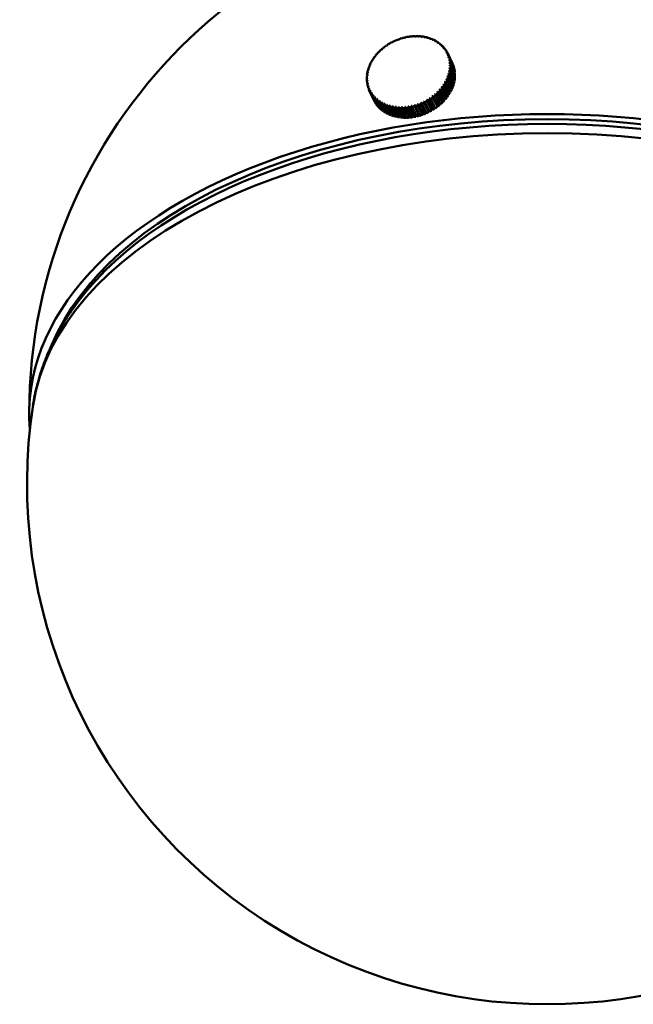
# Model space of a CAD drawing. Header units: millimetres. Extents: x 849 to 4035, y 828 to 3843.
# Tile 83 of 105: x 3623 to 3694, y 1185 to 1299. Entities that reach past the tile are written whole.
import ezdxf

# ---------------------------------------------------------------- set-up
doc = ezdxf.new("R2010")
doc.units = ezdxf.units.MM
doc.header["$LTSCALE"] = 15
doc.layers.add('Widoczne (ISO)', color=7, linetype='Continuous', lineweight=50)
doc.layers.add('Widoczne wąskie (ISO)', color=7, linetype='Continuous', lineweight=50)

msp = doc.modelspace()

# ---------------------------------------------------------------- linework, layer by layer
at = {"layer": 'Widoczne (ISO)'}
for p, q in [((3668.12, 1296.74), (3668.13, 1296.72)), ((3668.5, 1296.79), (3668.51, 1296.77)), ((3668.88, 1296.81), (3668.89, 1296.79)), ((3669.25, 1296.81), (3669.26, 1296.79)), ((3669.62, 1296.78), (3669.63, 1296.75)), ((3669.97, 1296.73), (3669.99, 1296.69)), ((3665.7, 1295.77), (3665.69, 1295.79)), ((3666.03, 1295.98), (3666.02, 1295.99)), ((3666.37, 1296.16), (3666.37, 1296.18)), ((3666.63, 1296.3), (3666.64, 1296.29)), ((3667, 1296.45), (3667, 1296.43)), ((3667.37, 1296.57), (3667.38, 1296.55)), ((3667.74, 1296.67), (3667.75, 1296.65)), ((3670.32, 1296.65), (3670.34, 1296.61)), ((3670.65, 1296.55), (3670.68, 1296.5)), ((3670.97, 1296.42), (3670.99, 1296.37)), ((3671.27, 1296.27), (3671.29, 1296.22)), ((3671.55, 1296.1), (3671.58, 1296.05)), ((3671.81, 1295.91), (3671.84, 1295.85)), ((3672.05, 1295.7), (3672.08, 1295.64)), ((3664.3, 1294.48), (3664.29, 1294.5)), ((3664.54, 1294.77), (3664.53, 1294.79)), ((3664.8, 1295.04), (3664.79, 1295.06)), ((3665.08, 1295.3), (3665.07, 1295.32)), ((3665.38, 1295.55), (3665.37, 1295.56)), ((3672.26, 1295.46), (3672.29, 1295.4)), ((3672.45, 1295.21), (3672.48, 1295.15)), ((3672.61, 1294.95), (3672.64, 1294.88)), ((3672.7, 1294.77), (3673.22, 1293.66)), ((3672.75, 1294.67), (3673.26, 1293.56)), ((3673.29, 1293.48), (3672.77, 1294.6)), ((3663.74, 1293.54), (3663.72, 1293.58)), ((3663.9, 1293.86), (3663.89, 1293.9)), ((3664.09, 1294.17), (3664.08, 1294.21)), ((3672.84, 1294.03), (3672.85, 1294.02)), ((3672.85, 1294.38), (3673.37, 1293.26)), ((3673.39, 1293.19), (3672.87, 1294.3)), ((3672.88, 1293.74), (3672.9, 1293.71)), ((3672.9, 1293.44), (3672.92, 1293.39)), ((3672.93, 1294.08), (3673.45, 1292.96)), ((3673.46, 1292.88), (3672.94, 1294)), ((3672.98, 1293.77), (3673.49, 1292.65)), ((3673.5, 1292.57), (3672.98, 1293.69)), ((3672.99, 1293.45), (3673.51, 1292.33)), ((3673.51, 1292.25), (3672.99, 1293.37)), ((3673.26, 1293.56), (3673.26, 1293.55)), ((3663.38, 1292.23), (3663.36, 1292.29)), ((3663.43, 1292.56), (3663.4, 1292.61)), ((3663.51, 1292.89), (3663.48, 1292.94)), ((3663.61, 1293.21), (3663.59, 1293.26)), ((3672.67, 1292.19), (3672.72, 1292.08)), ((3672.77, 1292.5), (3672.81, 1292.41)), ((3672.84, 1292.82), (3672.87, 1292.74)), ((3673.37, 1291.28), (3672.85, 1292.39)), ((3672.87, 1292.48), (3673.39, 1291.36)), ((3672.88, 1293.13), (3672.91, 1293.07)), ((3673.44, 1291.6), (3672.93, 1292.72)), ((3672.94, 1292.8), (3673.46, 1291.69)), ((3672.98, 1293.13), (3673.5, 1292.01)), ((3673.49, 1291.93), (3672.98, 1293.04)), ((3673.37, 1293.26), (3673.36, 1293.26)), ((3673.45, 1292.96), (3673.43, 1292.96)), ((3673.49, 1292.65), (3673.47, 1292.65)), ((3673.51, 1292.33), (3673.48, 1292.33)), ((3663.36, 1291.91), (3663.34, 1291.97)), ((3663.37, 1291.59), (3663.35, 1291.65)), ((3663.42, 1291.27), (3663.39, 1291.33)), ((3672.21, 1291.26), (3672.74, 1290.12)), ((3672.77, 1290.01), (3672.25, 1291.13)), ((3672.31, 1291.2), (3672.82, 1290.09)), ((3672.39, 1291.56), (3672.92, 1290.42)), ((3672.96, 1290.32), (3672.44, 1291.43)), ((3672.49, 1291.51), (3673.01, 1290.4)), ((3672.54, 1291.87), (3672.6, 1291.75)), ((3673.12, 1290.63), (3672.61, 1291.75)), ((3672.64, 1291.83), (3673.16, 1290.71)), ((3673.26, 1290.95), (3672.74, 1292.07)), ((3672.77, 1292.15), (3673.29, 1291.04)), ((3673.29, 1291.04), (3673.22, 1291.05)), ((3673.39, 1291.36), (3673.33, 1291.36)), ((3673.46, 1291.69), (3673.41, 1291.69)), ((3673.5, 1292.01), (3673.46, 1292.01)), ((3663.49, 1290.96), (3663.46, 1291.03)), ((3663.59, 1290.67), (3663.56, 1290.74)), ((3663.63, 1290.56), (3664.15, 1289.45)), ((3664.2, 1289.34), (3663.68, 1290.45)), ((3663.72, 1290.38), (3664.24, 1289.27)), ((3664.36, 1289.07), (3663.84, 1290.18)), ((3663.88, 1290.12), (3664.4, 1289)), ((3664.54, 1288.82), (3664.02, 1289.93)), ((3664.12, 1289.96), (3664.11, 1289.96)), ((3670.97, 1289.92), (3671.5, 1288.77)), ((3671.26, 1290.16), (3671.79, 1289.01)), ((3671.78, 1288.9), (3671.26, 1290.01)), ((3671.33, 1290.08), (3671.85, 1288.96)), ((3671.53, 1290.41), (3672.06, 1289.27)), ((3672.06, 1289.15), (3671.54, 1290.27)), ((3671.61, 1290.34), (3672.13, 1289.22)), ((3671.78, 1290.69), (3672.31, 1289.54)), ((3672.32, 1289.43), (3671.8, 1290.54)), ((3671.87, 1290.62), (3672.38, 1289.5)), ((3672.01, 1290.97), (3672.54, 1289.82)), ((3672.56, 1289.71), (3672.04, 1290.83)), ((3672.1, 1290.9), (3672.62, 1289.79)), ((3672.74, 1290.12), (3672.73, 1290.1)), ((3672.82, 1290.09), (3672.74, 1290.12)), ((3673.01, 1290.4), (3672.92, 1290.42)), ((3672.92, 1290.42), (3672.92, 1290.42)), ((3673.16, 1290.71), (3673.08, 1290.73)), ((3664.07, 1289.87), (3664.59, 1288.75)), ((3664.2, 1289.34), (3664.2, 1289.34)), ((3664.74, 1288.58), (3664.23, 1289.69)), ((3664.28, 1289.64), (3664.8, 1288.52)), ((3664.32, 1289.72), (3664.31, 1289.75)), ((3664.37, 1289.08), (3664.36, 1289.07)), ((3664.98, 1288.36), (3664.46, 1289.48)), ((3664.52, 1289.42), (3665.04, 1288.31)), ((3664.55, 1289.5), (3664.53, 1289.55)), ((3664.55, 1288.83), (3664.54, 1288.82)), ((3665.23, 1288.16), (3664.71, 1289.28)), ((3664.8, 1289.3), (3664.77, 1289.36)), ((3664.78, 1289.23), (3665.3, 1288.12)), ((3665.51, 1287.99), (3664.99, 1289.1)), ((3665.08, 1289.11), (3665.04, 1289.19)), ((3665.06, 1289.06), (3665.58, 1287.94)), ((3665.8, 1287.83), (3665.28, 1288.94)), ((3665.37, 1288.95), (3665.33, 1289.04)), ((3665.36, 1288.91), (3665.88, 1287.79)), ((3666.11, 1287.7), (3665.6, 1288.81)), ((3665.68, 1288.81), (3665.64, 1288.91)), ((3665.68, 1288.78), (3666.2, 1287.67)), ((3666.01, 1288.69), (3665.96, 1288.81)), ((3669.37, 1287.7), (3668.84, 1288.84)), ((3669.74, 1287.81), (3669.2, 1288.96)), ((3669.76, 1287.74), (3669.24, 1288.85)), ((3669.33, 1288.89), (3669.85, 1287.77)), ((3670.09, 1287.95), (3669.56, 1289.1)), ((3670.12, 1287.88), (3669.61, 1288.99)), ((3669.7, 1289.03), (3670.22, 1287.92)), ((3670.48, 1288.04), (3669.96, 1289.16)), ((3670, 1289.3), (3670.53, 1288.15)), ((3670.05, 1289.2), (3670.57, 1288.09)), ((3670.83, 1288.22), (3670.31, 1289.34)), ((3670.34, 1289.49), (3670.87, 1288.34)), ((3670.4, 1289.39), (3670.91, 1288.28)), ((3671.16, 1288.43), (3670.64, 1289.55)), ((3670.66, 1289.69), (3671.19, 1288.55)), ((3670.72, 1289.6), (3671.24, 1288.49)), ((3671.48, 1288.65), (3670.96, 1289.77)), ((3671.04, 1289.83), (3671.56, 1288.71)), ((3671.5, 1288.77), (3671.44, 1288.73)), ((3671.56, 1288.71), (3671.5, 1288.77)), ((3671.79, 1289.01), (3671.74, 1288.97)), ((3671.85, 1288.96), (3671.79, 1289.01)), ((3672.06, 1289.27), (3672.02, 1289.23)), ((3672.13, 1289.22), (3672.06, 1289.27)), ((3672.31, 1289.54), (3672.28, 1289.51)), ((3672.38, 1289.5), (3672.31, 1289.54)), ((3672.54, 1289.82), (3672.52, 1289.8)), ((3672.62, 1289.79), (3672.54, 1289.82)), ((3664.77, 1288.6), (3664.74, 1288.58)), ((3665, 1288.39), (3664.98, 1288.36)), ((3665.26, 1288.19), (3665.23, 1288.16)), ((3665.54, 1288.03), (3665.51, 1287.99)), ((3665.84, 1287.88), (3665.8, 1287.83)), ((3666.44, 1287.59), (3665.92, 1288.7)), ((3666.01, 1288.68), (3666.53, 1287.56)), ((3666.15, 1287.76), (3666.11, 1287.7)), ((3666.78, 1287.5), (3666.27, 1288.62)), ((3666.82, 1287.58), (3666.29, 1288.73)), ((3666.36, 1288.6), (3666.87, 1287.49)), ((3666.48, 1287.66), (3666.44, 1287.59)), ((3667.14, 1287.44), (3666.62, 1288.56)), ((3667.17, 1287.53), (3666.64, 1288.67)), ((3666.71, 1288.55), (3667.23, 1287.43)), ((3667.5, 1287.41), (3666.99, 1288.53)), ((3667.53, 1287.49), (3667, 1288.64)), ((3667.08, 1288.52), (3667.6, 1287.41)), ((3667.89, 1287.48), (3667.36, 1288.63)), ((3667.87, 1287.4), (3667.36, 1288.52)), ((3667.45, 1288.52), (3667.97, 1287.4)), ((3668.26, 1287.5), (3667.73, 1288.64)), ((3668.25, 1287.42), (3667.73, 1288.53)), ((3667.83, 1288.54), (3668.35, 1287.43)), ((3668.63, 1287.54), (3668.1, 1288.69)), ((3668.63, 1287.46), (3668.11, 1288.58)), ((3668.21, 1288.59), (3668.73, 1287.48)), ((3669, 1287.61), (3668.47, 1288.75)), ((3669.01, 1287.53), (3668.49, 1288.64)), ((3668.59, 1288.66), (3669.1, 1287.55)), ((3669.39, 1287.62), (3668.87, 1288.74)), ((3668.96, 1288.76), (3669.48, 1287.65)), ((3669.45, 1287.72), (3669.37, 1287.7)), ((3669.37, 1287.7), (3669.39, 1287.62)), ((3669.82, 1287.84), (3669.74, 1287.81)), ((3669.74, 1287.81), (3669.76, 1287.74)), ((3670.18, 1287.99), (3670.09, 1287.95)), ((3670.09, 1287.95), (3670.12, 1287.88)), ((3670.53, 1288.15), (3670.45, 1288.11)), ((3670.57, 1288.09), (3670.53, 1288.15)), ((3670.87, 1288.34), (3670.79, 1288.3)), ((3670.91, 1288.28), (3670.87, 1288.34)), ((3671.19, 1288.55), (3671.13, 1288.5)), ((3671.24, 1288.49), (3671.19, 1288.55)), ((3666.82, 1287.58), (3666.78, 1287.5)), ((3666.83, 1287.58), (3666.82, 1287.58)), ((3667.17, 1287.53), (3667.14, 1287.44)), ((3667.19, 1287.52), (3667.17, 1287.53)), ((3667.53, 1287.49), (3667.5, 1287.41)), ((3667.56, 1287.49), (3667.53, 1287.49)), ((3667.89, 1287.48), (3667.87, 1287.4)), ((3667.93, 1287.48), (3667.89, 1287.48)), ((3668.26, 1287.5), (3668.25, 1287.42)), ((3668.31, 1287.51), (3668.26, 1287.5)), ((3668.69, 1287.55), (3668.63, 1287.54)), ((3668.63, 1287.54), (3668.63, 1287.46)), ((3669.07, 1287.62), (3669, 1287.61)), ((3669, 1287.61), (3669.01, 1287.53)), ((3631.45, 1268.32), (3629.28, 1265.16)), ((3628.15, 1263.38), (3628.15, 1263.59))]:
    msp.add_line(p, q, dxfattribs=at)
for centre, radius, start, end in [((3684.15, 1253.33), 59.75, 0, 180), ((3684.15, 1245.17), 60, 171.2634, 8.7366)]:
    msp.add_arc(centre, radius, start, end, dxfattribs=at)
for centre, major_axis, ratio, start_param, end_param in [((3668.17, 1292.67), (4.54, 2.1), 0.788675, 1.228716, 1.287256), ((3669.48, 1289.73), (-1.1, 7.17), 0.212018, 0.178104, 0.193641), ((3668.15, 1292.71), (-4.46, -2.07), 0.788675, 4.350142, 4.370476), ((3669.57, 1289.75), (-1.1, 7.17), 0.212018, 0.178104, 0.193641), ((3668.17, 1292.67), (4.54, 2.1), 0.788675, 1.150177, 1.208716), ((3669.48, 1289.73), (-0.63, 7.22), 0.256643, 0.19348, 0.209017), ((3668.15, 1292.71), (-4.46, -2.07), 0.788675, 4.271602, 4.291936), ((3669.57, 1289.74), (-0.63, 7.22), 0.256643, 0.19348, 0.209017), ((3668.17, 1292.67), (4.54, 2.1), 0.788675, 1.071637, 1.130176), ((3669.48, 1289.74), (-0.14, 7.25), 0.299685, 0.212177, 0.227714), ((3668.15, 1292.71), (-4.46, -2.07), 0.788675, 4.193062, 4.213397), ((3669.57, 1289.74), (-0.14, 7.25), 0.299685, 0.212177, 0.227714), ((3668.17, 1292.67), (4.54, 2.1), 0.788675, 0.993097, 1.051636), ((3669.48, 1289.74), (0.36, 7.24), 0.34088, 0.23431, 0.249847), ((3668.15, 1292.71), (-4.46, -2.07), 0.788675, 4.114522, 4.134857), ((3669.57, 1289.74), (0.36, 7.24), 0.34088, 0.23431, 0.249847), ((3668.17, 1292.67), (4.54, 2.1), 0.788675, 0.914557, 0.973097), ((3669.48, 1289.74), (0.87, 7.2), 0.379974, 0.259999, 0.275537), ((3668.15, 1292.71), (-4.46, -2.07), 0.788675, 4.035982, 4.056317), ((3669.57, 1289.73), (0.87, 7.2), 0.379974, 0.259999, 0.275537), ((3668.17, 1292.67), (4.54, 2.1), 0.788675, 0.836017, 0.894557), ((3669.48, 1289.75), (1.4, 7.11), 0.416724, 0.289363, 0.304901), ((3668.17, 1292.67), (4.54, 2.1), 0.788675, 1.778495, 1.837035), ((3669.48, 1289.71), (-4.04, 6.02), 0.120757, 6.11047, 6.126007), ((3668.15, 1292.71), (-4.46, -2.07), 0.788675, 4.89992, 4.920255), ((3668.17, 1292.67), (4.54, 2.1), 0.788675, 1.699955, 1.758495), ((3669.57, 1289.77), (-4.04, 6.02), 0.120757, 6.11047, 6.126007), ((3669.48, 1289.71), (-3.66, 6.26), 0.073087, 6.116537, 6.132074), ((3668.15, 1292.71), (-4.46, -2.07), 0.788675, 4.821381, 4.841715), ((3668.17, 1292.67), (4.54, 2.1), 0.788675, 1.621416, 1.679955), ((3669.57, 1289.76), (-3.66, 6.26), 0.073087, 6.116537, 6.132074), ((3669.48, 1289.72), (-3.26, 6.47), 0.024966, 6.119585, 6.135122), ((3668.15, 1292.71), (-4.46, -2.07), 0.788675, 4.742841, 4.763175), ((3668.17, 1292.67), (4.54, 2.1), 0.788675, 1.542876, 1.601415), ((3669.57, 1289.76), (-3.26, 6.47), 0.024966, 6.119585, 6.135122), ((3669.48, 1289.72), (-2.85, 6.66), 0.023309, 0.148012, 0.163549), ((3668.15, 1292.71), (-4.46, -2.07), 0.788675, 4.664301, 4.684635), ((3668.17, 1292.67), (4.54, 2.1), 0.788675, 1.464336, 1.522875), ((3669.57, 1289.76), (-2.85, 6.66), 0.023309, 0.148012, 0.163549), ((3668.15, 1292.71), (-4.46, -2.07), 0.788675, 4.585761, 4.606096), ((3669.48, 1289.72), (-2.43, 6.83), 0.071439, 0.150956, 0.166494), ((3668.17, 1292.67), (4.54, 2.1), 0.788675, 1.385796, 1.444336), ((3669.57, 1289.76), (-2.43, 6.83), 0.071439, 0.150956, 0.166494), ((3668.15, 1292.71), (-4.46, -2.07), 0.788675, 4.507221, 4.527556), ((3669.48, 1289.73), (-2, 6.97), 0.11913, 0.156919, 0.172456), ((3668.17, 1292.67), (4.54, 2.1), 0.788675, 1.307256, 1.365796), ((3669.57, 1289.75), (-2, 6.97), 0.11913, 0.156919, 0.172456), ((3668.15, 1292.71), (-4.46, -2.07), 0.788675, 4.428681, 4.449016), ((3669.48, 1289.73), (-1.56, 7.08), 0.166086, 0.165946, 0.181483), ((3669.57, 1289.75), (-1.56, 7.08), 0.166086, 0.165946, 0.181483), ((3668.15, 1292.71), (-4.46, -2.07), 0.788675, 3.957443, 3.977777), ((3669.57, 1289.73), (1.4, 7.11), 0.416724, 0.289363, 0.304901), ((3668.17, 1292.67), (4.54, 2.1), 0.788675, 0.757478, 0.816017), ((3669.48, 1289.75), (1.94, 6.99), 0.450906, 0.322505, 0.338042), ((3668.15, 1292.71), (-4.46, -2.07), 0.788675, 3.878903, 3.899237), ((3669.57, 1289.73), (1.94, 6.99), 0.450906, 0.322505, 0.338042), ((3668.17, 1292.67), (4.54, 2.1), 0.788675, 0.678938, 0.737477), ((3669.48, 1289.75), (2.48, 6.81), 0.482307, 0.359497, 0.375035), ((3668.15, 1292.71), (-4.46, -2.07), 0.788675, 3.800363, 3.820697), ((3669.57, 1289.72), (2.48, 6.81), 0.482307, 0.359497, 0.375035), ((3668.17, 1292.67), (4.54, 2.1), 0.788675, 0.600398, 0.658937), ((3669.49, 1289.76), (3.04, 6.58), 0.510735, 0.400367, 0.415904), ((3668.15, 1292.71), (-4.46, -2.07), 0.788675, 3.721823, 3.742158), ((3669.56, 1289.72), (-3.04, -6.58), 0.510735, 3.541959, 3.557497), ((3668.17, 1292.67), (4.54, 2.1), 0.788675, 0.521858, 0.580398), ((3669.49, 1289.76), (3.59, 6.3), 0.536014, 0.445071, 0.460609), ((3668.15, 1292.71), (-4.46, -2.07), 0.788675, 3.643283, 3.663618), ((3669.56, 1289.72), (-3.59, -6.3), 0.536014, 3.586664, 3.602201), ((3668.17, 1292.67), (4.54, 2.1), 0.788675, 0.443318, 0.501858), ((3669.49, 1289.76), (4.13, 5.96), 0.557988, 0.49348, 0.509017), ((3668.15, 1292.71), (-4.46, -2.07), 0.788675, 3.564743, 3.585078), ((3669.56, 1289.72), (-4.13, -5.96), 0.557988, 3.635072, 3.650609), ((3668.17, 1292.67), (4.54, 2.1), 0.788675, 0.364778, 0.423318), ((3669.49, 1289.76), (4.65, 5.56), 0.576522, 0.54535, 0.560887), ((3668.15, 1292.71), (4.46, 2.07), 0.788675, 0.344611, 0.364946), ((3669.56, 1289.71), (-4.65, -5.56), 0.576522, 3.686943, 3.70248), ((3668.17, 1292.67), (4.54, 2.1), 0.788675, 0.286239, 0.344778), ((3669.5, 1289.77), (5.16, 5.1), 0.591502, 0.600315, 0.615852), ((3668.15, 1292.71), (4.46, 2.07), 0.788675, 0.266071, 0.286406), ((3669.55, 1289.71), (-5.16, -5.1), 0.591502, 3.741908, 3.757445), ((3668.17, 1292.67), (4.54, 2.1), 0.788675, 0.207699, 0.266238), ((3668.15, 1292.71), (-4.46, -2.07), 0.788675, 5.292619, 5.312954), ((3668.17, 1292.67), (4.54, 2.1), 0.788675, 2.092654, 2.151194), ((3669.55, 1289.78), (-5.77, 4.39), 0.34226, 6.032516, 6.048053), ((3669.49, 1289.7), (-5.45, 4.78), 0.301133, 6.054769, 6.070306), ((3668.15, 1292.71), (-4.46, -2.07), 0.788675, 5.21408, 5.234414), ((3668.17, 1292.67), (4.54, 2.1), 0.788675, 2.014115, 2.072654), ((3669.56, 1289.77), (-5.45, 4.78), 0.301133, 6.054769, 6.070306), ((3669.49, 1289.7), (-5.12, 5.13), 0.258149, 6.073582, 6.089119), ((3668.15, 1292.71), (-4.46, -2.07), 0.788675, 5.13554, 5.155874), ((3668.17, 1292.67), (4.54, 2.1), 0.788675, 1.935575, 1.994114), ((3669.56, 1289.77), (-5.12, 5.13), 0.258149, 6.073582, 6.089119), ((3669.49, 1289.71), (-4.77, 5.46), 0.213574, 6.08907, 6.104607), ((3668.15, 1292.71), (-4.46, -2.07), 0.788675, 5.057, 5.077335), ((3668.17, 1292.67), (4.54, 2.1), 0.788675, 1.857035, 1.915574), ((3669.56, 1289.77), (-4.77, 5.46), 0.213574, 6.08907, 6.104607), ((3669.49, 1289.71), (-4.41, 5.75), 0.167682, 6.101337, 6.116874), ((3668.15, 1292.71), (-4.46, -2.07), 0.788675, 4.97846, 4.998795), ((3669.56, 1289.77), (-4.41, 5.75), 0.167682, 6.101337, 6.116874), ((3668.15, 1292.71), (4.46, 2.07), 0.788675, 0.187531, 0.207866), ((3669.5, 1289.77), (5.62, 4.58), 0.602834, 0.657875, 0.673412), ((3669.55, 1289.71), (-5.62, -4.58), 0.602834, 3.799468, 3.815005), ((3668.17, 1292.67), (4.54, 2.1), 0.788675, 0.129159, 0.187698), ((3668.15, 1292.71), (4.46, 2.07), 0.788675, 0.108992, 0.129326), ((3669.5, 1289.77), (6.04, 4), 0.610451, 0.717402, 0.732939), ((3669.55, 1289.71), (-6.04, -4), 0.610451, 3.858995, 3.874532), ((3668.17, 1292.67), (4.54, 2.1), 0.788675, 0.050619, 0.109159), ((3668.15, 1292.71), (4.46, 2.07), 0.788675, 0.030452, 0.050786), ((3669.51, 1289.77), (6.41, 3.39), 0.614303, 0.778163, 0.793701), ((3669.54, 1289.7), (-6.41, -3.39), 0.614303, 3.919756, 3.935293), ((3668.17, 1292.67), (4.54, 2.1), 0.788675, 6.255265, 6.313804), ((3668.15, 1292.71), (4.46, 2.07), 0.788675, 6.235097, 6.255432), ((3669.51, 1289.78), (6.72, 2.73), 0.614368, 0.839354, 0.854891), ((3669.54, 1289.7), (-6.72, -2.73), 0.614368, 3.980947, 3.996484), ((3668.17, 1292.67), (4.54, 2.1), 0.788675, 6.176725, 6.235264), ((3668.17, 1292.67), (4.54, 2.1), 0.788675, 2.406814, 2.465353), ((3669.51, 1289.7), (-6.59, 3.01), 0.452032, 5.943936, 5.959474), ((3668.17, 1292.67), (4.54, 2.1), 0.788675, 2.328274, 2.386813), ((3669.54, 1289.78), (-6.59, 3.01), 0.452032, 5.943936, 5.959474), ((3668.15, 1292.71), (-4.46, -2.07), 0.788675, 5.528239, 5.548573), ((3669.5, 1289.7), (-6.34, 3.51), 0.417942, 5.977209, 5.992747), ((3668.17, 1292.67), (4.54, 2.1), 0.788675, 2.249734, 2.308274), ((3668.15, 1292.71), (-4.46, -2.07), 0.788675, 5.449699, 5.470034), ((3669.55, 1289.78), (-6.34, 3.51), 0.417942, 5.977209, 5.992747), ((3669.5, 1289.7), (-6.07, 3.97), 0.381276, 6.006702, 6.022239), ((3668.15, 1292.71), (-4.46, -2.07), 0.788675, 5.371159, 5.391494), ((3668.17, 1292.67), (4.54, 2.1), 0.788675, 2.171194, 2.229734), ((3669.55, 1289.78), (-6.07, 3.97), 0.381276, 6.006702, 6.022239), ((3669.5, 1289.7), (-5.77, 4.39), 0.34226, 6.032516, 6.048053), ((3668.15, 1292.71), (4.46, 2.07), 0.788675, 6.156557, 6.176892), ((3669.51, 1289.78), (6.95, 2.05), 0.610646, 0.900144, 0.915681), ((3669.54, 1289.7), (-6.95, -2.05), 0.610646, 4.041736, 4.057273), ((3668.15, 1292.71), (4.46, 2.07), 0.788675, 6.078018, 6.098352), ((3669.52, 1289.78), (7.12, 1.36), 0.603158, 0.959726, 0.975263), ((3669.53, 1289.7), (-7.12, -1.36), 0.603158, 4.101319, 4.116856), ((3668.17, 1292.67), (4.54, 2.1), 0.788675, 6.098185, 6.156725), ((3668.15, 1292.71), (4.46, 2.07), 0.788675, 5.999478, 6.019812), ((3669.52, 1289.78), (7.22, 0.67), 0.591952, 1.017364, 1.032902), ((3669.53, 1289.7), (-7.22, -0.67), 0.591952, 4.158957, 4.174494), ((3668.15, 1292.71), (4.46, 2.07), 0.788675, 5.920938, 5.941272), ((3669.52, 1289.78), (7.25, -0.01), 0.577096, 1.072428, 1.087965), ((3669.52, 1289.7), (-7.25, 0.01), 0.577096, 4.21402, 4.229558), ((3668.17, 1292.67), (4.54, 2.1), 0.788675, 6.019645, 6.078185), ((3668.17, 1292.67), (4.54, 2.1), 0.788675, 5.941105, 5.999645), ((3668.17, 1292.67), (4.54, 2.1), 0.788675, 5.862566, 5.921105), ((3668.68, 1291.55), (4.54, 2.1), 0.788675, 6.255265, 6.283185), ((3668.68, 1291.55), (4.54, 2.1), 0.788675, 6.176725, 6.235264), ((3668.17, 1292.67), (-4.54, -2.1), 0.788675, 5.862566, 5.921105), ((3669.52, 1289.7), (-7.22, 0.67), 0.558682, 5.772442, 5.787979), ((3668.17, 1292.67), (4.54, 2.1), 0.788675, 2.642433, 2.700973), ((3669.53, 1289.78), (7.22, -0.67), 0.558682, 2.63085, 2.646387), ((3669.52, 1289.7), (-7.13, 1.31), 0.536824, 5.820974, 5.836511), ((3668.17, 1292.67), (4.54, 2.1), 0.788675, 2.563893, 2.622433), ((3669.53, 1289.78), (7.13, -1.31), 0.536824, 2.679381, 2.694919), ((3668.15, 1292.71), (-4.46, -2.07), 0.788675, 5.842398, 5.862733), ((3668.15, 1292.71), (-4.46, -2.07), 0.788675, 5.763858, 5.784193), ((3669.51, 1289.7), (-6.99, 1.91), 0.511656, 5.865809, 5.881346), ((3668.17, 1292.67), (4.54, 2.1), 0.788675, 2.485353, 2.543893), ((3669.54, 1289.78), (6.99, -1.91), 0.511656, 2.724216, 2.739753), ((3668.15, 1292.71), (-4.46, -2.07), 0.788675, 5.685319, 5.705653), ((3669.51, 1289.7), (-6.81, 2.48), 0.483334, 5.906811, 5.922348), ((3669.54, 1289.78), (-6.81, 2.48), 0.483334, 5.906811, 5.922348), ((3668.15, 1292.71), (-4.46, -2.07), 0.788675, 5.606779, 5.627113), ((3668.15, 1292.71), (4.46, 2.07), 0.788675, 5.606779, 5.627113), ((3669.54, 1289.78), (6.81, -2.48), 0.483334, 1.25878, 1.274317), ((3668.15, 1292.71), (4.46, 2.07), 0.788675, 5.685319, 5.705653), ((3669.51, 1289.7), (-6.99, 1.91), 0.511656, 4.35937, 4.374908), ((3669.54, 1289.78), (6.99, -1.91), 0.511656, 1.217778, 1.233315), ((3668.17, 1292.67), (-4.54, -2.1), 0.788675, 2.485353, 2.543893), ((3668.15, 1292.71), (4.46, 2.07), 0.788675, 5.763858, 5.784193), ((3669.52, 1289.7), (-7.13, 1.31), 0.536824, 4.314536, 4.330073), ((3669.53, 1289.78), (7.13, -1.31), 0.536824, 1.172943, 1.18848), ((3668.17, 1292.67), (-4.54, -2.1), 0.788675, 2.563893, 2.622433), ((3668.15, 1292.71), (4.46, 2.07), 0.788675, 5.842398, 5.862733), ((3669.53, 1289.78), (7.22, -0.67), 0.558682, 1.124411, 1.139948), ((3669.52, 1289.7), (-7.22, 0.67), 0.558682, 4.266004, 4.281541), ((3668.17, 1292.67), (-4.54, -2.1), 0.788675, 2.642433, 2.700973), ((3668.68, 1291.55), (4.54, 2.1), 0.788675, 6.098185, 6.156725), ((3668.68, 1291.55), (4.54, 2.1), 0.788675, 6.019645, 6.078185), ((3668.68, 1291.55), (4.54, 2.1), 0.788675, 5.941105, 5.999645), ((3668.68, 1291.55), (4.54, 2.1), 0.788675, 5.862566, 5.921105), ((3669.52, 1289.78), (7.25, -0.01), 0.577096, 2.578866, 2.594403), ((3669.52, 1289.7), (-7.25, 0.01), 0.577096, 5.720459, 5.735996), ((3668.17, 1292.67), (-4.54, -2.1), 0.788675, 5.941105, 5.999645), ((3669.52, 1289.78), (7.22, 0.67), 0.591952, 2.523803, 2.53934), ((3669.53, 1289.7), (-7.22, -0.67), 0.591952, 5.665395, 5.680933), ((3668.17, 1292.67), (-4.54, -2.1), 0.788675, 6.019645, 6.078185), ((3669.52, 1289.78), (7.12, 1.36), 0.603158, 2.466164, 2.481701), ((3668.15, 1292.71), (-4.46, -2.07), 0.788675, 5.920938, 5.941272), ((3669.53, 1289.7), (-7.12, -1.36), 0.603158, 5.607757, 5.623294), ((3668.17, 1292.67), (-4.54, -2.1), 0.788675, 6.098185, 6.156725), ((3668.15, 1292.71), (-4.46, -2.07), 0.788675, 5.999478, 6.019812), ((3668.15, 1292.71), (-4.46, -2.07), 0.788675, 6.078018, 6.098352), ((3669.51, 1289.78), (6.95, 2.05), 0.610646, 2.406582, 2.422119), ((3668.15, 1292.71), (-4.46, -2.07), 0.788675, 6.156557, 6.176892), ((3668.17, 1292.67), (-4.54, -2.1), 0.788675, 2.171194, 2.229734), ((3668.15, 1292.71), (4.46, 2.07), 0.788675, 5.371159, 5.391494), ((3669.5, 1289.7), (-6.07, 3.97), 0.381276, 4.500263, 4.515801), ((3669.55, 1289.78), (6.07, -3.97), 0.381276, 1.358671, 1.374208), ((3668.17, 1292.67), (-4.54, -2.1), 0.788675, 2.249734, 2.308274), ((3668.15, 1292.71), (4.46, 2.07), 0.788675, 5.449699, 5.470034), ((3669.5, 1289.7), (-6.34, 3.51), 0.417942, 4.470771, 4.486308), ((3669.55, 1289.78), (6.34, -3.51), 0.417942, 1.329178, 1.344716), ((3668.17, 1292.67), (-4.54, -2.1), 0.788675, 2.328274, 2.386813), ((3668.15, 1292.71), (4.46, 2.07), 0.788675, 5.528239, 5.548573), ((3669.51, 1289.7), (-6.59, 3.01), 0.452032, 4.437498, 4.453035), ((3669.54, 1289.78), (6.59, -3.01), 0.452032, 1.295905, 1.311443), ((3668.17, 1292.67), (-4.54, -2.1), 0.788675, 2.406814, 2.465353), ((3669.51, 1289.7), (-6.81, 2.48), 0.483334, 4.400373, 4.41591), ((3668.68, 1291.55), (-4.54, -2.1), 0.788675, 2.485353, 2.543893), ((3668.68, 1291.55), (-4.54, -2.1), 0.788675, 2.563893, 2.622433), ((3668.68, 1291.55), (-4.54, -2.1), 0.788675, 2.642433, 2.700973), ((3669.54, 1289.7), (-6.95, -2.05), 0.610646, 5.548175, 5.563712), ((3668.17, 1292.67), (-4.54, -2.1), 0.788675, 6.176725, 6.235264), ((3669.51, 1289.78), (6.72, 2.73), 0.614368, 2.345792, 2.36133), ((3669.54, 1289.7), (-6.72, -2.73), 0.614368, 5.487385, 5.502922), ((3668.17, 1292.67), (-4.54, -2.1), 0.788675, 6.255265, 6.313804), ((3668.15, 1292.71), (-4.46, -2.07), 0.788675, 6.235097, 6.255432), ((3669.51, 1289.77), (6.41, 3.39), 0.614303, 2.284602, 2.300139), ((3669.54, 1289.7), (-6.41, -3.39), 0.614303, 5.426194, 5.441732), ((3668.17, 1292.67), (-4.54, -2.1), 0.788675, 0.050619, 0.109159), ((3668.15, 1292.71), (-4.46, -2.07), 0.788675, 0.030452, 0.050786), ((3669.5, 1289.77), (6.04, 4), 0.610451, 2.22384, 2.239378), ((3669.55, 1289.71), (-6.04, -4), 0.610451, 5.365433, 5.38097), ((3668.17, 1292.67), (-4.54, -2.1), 0.788675, 0.129159, 0.187698), ((3668.15, 1292.71), (-4.46, -2.07), 0.788675, 0.108992, 0.129326), ((3669.5, 1289.77), (5.62, 4.58), 0.602834, 2.164313, 2.17985), ((3668.15, 1292.71), (-4.46, -2.07), 0.788675, 0.187531, 0.207866), ((3669.55, 1289.71), (-5.62, -4.58), 0.602834, 5.305906, 5.321443), ((3668.15, 1292.71), (4.46, 2.07), 0.788675, 4.97846, 4.998795), ((3669.56, 1289.77), (4.41, -5.75), 0.167682, 1.453306, 1.468843), ((3668.17, 1292.67), (-4.54, -2.1), 0.788675, 1.857035, 1.915574), ((3668.15, 1292.71), (4.46, 2.07), 0.788675, 5.057, 5.077335), ((3669.49, 1289.71), (-4.77, 5.46), 0.213574, 4.582631, 4.598169), ((3669.56, 1289.77), (4.77, -5.46), 0.213574, 1.441039, 1.456576), ((3668.17, 1292.67), (-4.54, -2.1), 0.788675, 1.935575, 1.994114), ((3668.15, 1292.71), (4.46, 2.07), 0.788675, 5.13554, 5.155874), ((3669.49, 1289.7), (-5.12, 5.13), 0.258149, 4.567143, 4.58268), ((3669.56, 1289.77), (5.12, -5.13), 0.258149, 1.425551, 1.441088), ((3668.17, 1292.67), (-4.54, -2.1), 0.788675, 2.014115, 2.072654), ((3668.15, 1292.71), (4.46, 2.07), 0.788675, 5.21408, 5.234414), ((3669.49, 1289.7), (-5.45, 4.78), 0.301133, 4.54833, 4.563868), ((3669.56, 1289.77), (5.45, -4.78), 0.301133, 1.406738, 1.422275), ((3668.17, 1292.67), (-4.54, -2.1), 0.788675, 2.092654, 2.151194), ((3668.15, 1292.71), (4.46, 2.07), 0.788675, 5.292619, 5.312954), ((3669.5, 1289.7), (-5.77, 4.39), 0.34226, 4.526077, 4.541615), ((3669.55, 1289.78), (5.77, -4.39), 0.34226, 1.384485, 1.400022), ((3668.68, 1291.55), (-4.54, -2.1), 0.788675, 2.171194, 2.229734), ((3668.68, 1291.55), (-4.54, -2.1), 0.788675, 2.249734, 2.308274), ((3668.68, 1291.55), (-4.54, -2.1), 0.788675, 2.328274, 2.386813), ((3668.68, 1291.55), (-4.54, -2.1), 0.788675, 2.406814, 2.465353), ((3684.15, 1253.33), (59.75, 0), 0.57735, 6.229931, 9.478033), ((3668.17, 1292.67), (-4.54, -2.1), 0.788675, 0.207699, 0.266238), ((3668.68, 1291.55), (-4.54, -2.1), 0.788675, 0, 0.030619), ((3669.5, 1289.77), (5.16, 5.1), 0.591502, 2.106753, 2.122291), ((3668.68, 1291.55), (-4.54, -2.1), 0.788675, 0.050619, 0.109159), ((3668.15, 1292.71), (-4.46, -2.07), 0.788675, 0.266071, 0.286406), ((3669.55, 1289.71), (-5.16, -5.1), 0.591502, 5.248346, 5.263883), ((3668.17, 1292.67), (-4.54, -2.1), 0.788675, 0.286239, 0.344778), ((3668.68, 1291.55), (-4.54, -2.1), 0.788675, 0.129159, 0.187698), ((3669.49, 1289.76), (4.65, 5.56), 0.576522, 2.051788, 2.067326), ((3668.15, 1292.71), (-4.46, -2.07), 0.788675, 0.344611, 0.364946), ((3669.56, 1289.71), (-4.65, -5.56), 0.576522, 5.193381, 5.208918), ((3668.17, 1292.67), (-4.54, -2.1), 0.788675, 0.364778, 0.423318), ((3669.49, 1289.76), (4.13, 5.96), 0.557988, 1.999918, 2.015455), ((3668.15, 1292.71), (4.46, 2.07), 0.788675, 3.564743, 3.585078), ((3669.56, 1289.72), (-4.13, -5.96), 0.557988, 5.141511, 5.157048), ((3668.17, 1292.67), (-4.54, -2.1), 0.788675, 0.443318, 0.501858), ((3669.49, 1289.76), (3.59, 6.3), 0.536014, 1.95151, 1.967047), ((3668.15, 1292.71), (4.46, 2.07), 0.788675, 3.643283, 3.663618), ((3669.56, 1289.72), (-3.59, -6.3), 0.536014, 5.093102, 5.10864), ((3668.17, 1292.67), (-4.54, -2.1), 0.788675, 0.521858, 0.580398), ((3669.49, 1289.76), (3.04, 6.58), 0.510735, 1.906805, 1.922342), ((3668.15, 1292.71), (4.46, 2.07), 0.788675, 3.721823, 3.742158), ((3669.56, 1289.72), (-3.04, -6.58), 0.510735, 5.048398, 5.063935), ((3668.17, 1292.67), (-4.54, -2.1), 0.788675, 0.600398, 0.658937), ((3669.48, 1289.75), (2.48, 6.81), 0.482307, 1.865936, 1.881473), ((3668.15, 1292.71), (4.46, 2.07), 0.788675, 3.800363, 3.820697), ((3669.57, 1289.72), (-2.48, -6.81), 0.482307, 5.007528, 5.023066), ((3668.17, 1292.67), (-4.54, -2.1), 0.788675, 0.678938, 0.737477), ((3669.48, 1289.75), (1.94, 6.99), 0.450906, 1.828943, 1.84448), ((3668.15, 1292.71), (4.46, 2.07), 0.788675, 3.878903, 3.899237), ((3669.57, 1289.73), (-1.94, -6.99), 0.450906, 4.970536, 4.986073), ((3668.15, 1292.71), (4.46, 2.07), 0.788675, 4.428681, 4.449016), ((3669.57, 1289.75), (1.56, -7.08), 0.166086, 4.813977, 4.829514), ((3668.15, 1292.71), (4.46, 2.07), 0.788675, 4.507221, 4.527556), ((3669.48, 1289.73), (-2, 6.97), 0.11913, 1.663357, 1.678895), ((3669.57, 1289.75), (2, -6.97), 0.11913, 4.80495, 4.820487), ((3668.17, 1292.67), (-4.54, -2.1), 0.788675, 1.385796, 1.444336), ((3668.15, 1292.71), (4.46, 2.07), 0.788675, 4.585761, 4.606096), ((3669.48, 1289.72), (-2.43, 6.83), 0.071439, 1.657395, 1.672932), ((3669.57, 1289.76), (2.43, -6.83), 0.071439, 4.798987, 4.814525), ((3668.17, 1292.67), (-4.54, -2.1), 0.788675, 1.464336, 1.522875), ((3668.15, 1292.71), (4.46, 2.07), 0.788675, 4.664301, 4.684635), ((3669.48, 1289.72), (-2.85, 6.66), 0.023309, 1.65445, 1.669988), ((3669.57, 1289.76), (2.85, -6.66), 0.023309, 4.796043, 4.81158), ((3668.17, 1292.67), (-4.54, -2.1), 0.788675, 1.542876, 1.601415), ((3668.15, 1292.71), (4.46, 2.07), 0.788675, 4.742841, 4.763175), ((3669.48, 1289.72), (-3.26, 6.47), 0.024966, 4.613146, 4.628684), ((3669.57, 1289.76), (3.26, -6.47), 0.024966, 1.471554, 1.487091), ((3668.17, 1292.67), (-4.54, -2.1), 0.788675, 1.621416, 1.679955), ((3668.15, 1292.71), (4.46, 2.07), 0.788675, 4.821381, 4.841715), ((3669.48, 1289.71), (-3.66, 6.26), 0.073087, 4.610099, 4.625636), ((3669.57, 1289.76), (3.66, -6.26), 0.073087, 1.468506, 1.484043), ((3668.17, 1292.67), (-4.54, -2.1), 0.788675, 1.699955, 1.758495), ((3668.15, 1292.71), (4.46, 2.07), 0.788675, 4.89992, 4.920255), ((3669.48, 1289.71), (-4.04, 6.02), 0.120757, 4.604032, 4.619569), ((3669.57, 1289.77), (4.04, -6.02), 0.120757, 1.462439, 1.477976), ((3668.17, 1292.67), (-4.54, -2.1), 0.788675, 1.778495, 1.837035), ((3669.49, 1289.71), (-4.41, 5.75), 0.167682, 4.594898, 4.610436), ((3668.68, 1291.55), (-4.54, -2.1), 0.788675, 1.857035, 1.915574), ((3668.68, 1291.55), (-4.54, -2.1), 0.788675, 1.935575, 1.994114), ((3668.68, 1291.55), (-4.54, -2.1), 0.788675, 2.014115, 2.072654), ((3668.68, 1291.55), (-4.54, -2.1), 0.788675, 2.092654, 2.151194), ((3668.68, 1291.55), (-4.54, -2.1), 0.788675, 0.207699, 0.266238), ((3668.68, 1291.55), (-4.54, -2.1), 0.788675, 0.286239, 0.344778), ((3668.68, 1291.55), (-4.54, -2.1), 0.788675, 0.364778, 0.423318), ((3668.68, 1291.55), (-4.54, -2.1), 0.788675, 0.443318, 0.501858), ((3668.68, 1291.55), (-4.54, -2.1), 0.788675, 0.521858, 0.580398), ((3668.68, 1291.55), (-4.54, -2.1), 0.788675, 0.600398, 0.658937), ((3668.17, 1292.67), (-4.54, -2.1), 0.788675, 0.757478, 0.816017), ((3668.68, 1291.55), (-4.54, -2.1), 0.788675, 0.678938, 0.737477), ((3669.48, 1289.75), (1.4, 7.11), 0.416724, 1.795802, 1.811339), ((3668.15, 1292.71), (4.46, 2.07), 0.788675, 3.957443, 3.977777), ((3669.57, 1289.73), (-1.4, -7.11), 0.416724, 4.937394, 4.952932), ((3668.17, 1292.67), (-4.54, -2.1), 0.788675, 0.836017, 0.894557), ((3669.48, 1289.74), (0.87, 7.2), 0.379974, 1.766438, 1.781975), ((3668.15, 1292.71), (4.46, 2.07), 0.788675, 4.035982, 4.056317), ((3669.57, 1289.73), (-0.87, -7.2), 0.379974, 4.90803, 4.923567), ((3668.17, 1292.67), (-4.54, -2.1), 0.788675, 0.914557, 0.973097), ((3668.15, 1292.71), (4.46, 2.07), 0.788675, 4.114522, 4.134857), ((3669.48, 1289.74), (0.36, 7.24), 0.34088, 1.740748, 1.756285), ((3669.57, 1289.74), (-0.36, -7.24), 0.34088, 4.882341, 4.897878), ((3668.17, 1292.67), (-4.54, -2.1), 0.788675, 0.993097, 1.051636), ((3668.15, 1292.71), (4.46, 2.07), 0.788675, 4.193062, 4.213397), ((3669.48, 1289.74), (-0.14, 7.25), 0.299685, 1.718615, 1.734152), ((3669.57, 1289.74), (0.14, -7.25), 0.299685, 4.860208, 4.875745), ((3668.17, 1292.67), (-4.54, -2.1), 0.788675, 1.071637, 1.130176), ((3668.15, 1292.71), (4.46, 2.07), 0.788675, 4.271602, 4.291936), ((3669.48, 1289.73), (-0.63, 7.22), 0.256643, 1.699918, 1.715456), ((3669.57, 1289.74), (0.63, -7.22), 0.256643, 4.841511, 4.857048), ((3668.17, 1292.67), (-4.54, -2.1), 0.788675, 1.150177, 1.208716), ((3668.15, 1292.71), (4.46, 2.07), 0.788675, 4.350142, 4.370476), ((3669.48, 1289.73), (-1.1, 7.17), 0.212018, 1.684542, 1.70008), ((3669.57, 1289.75), (1.1, -7.17), 0.212018, 4.826135, 4.841672), ((3668.17, 1292.67), (-4.54, -2.1), 0.788675, 1.228716, 1.287256), ((3669.48, 1289.73), (-1.56, 7.08), 0.166086, 1.672384, 1.687922), ((3668.17, 1292.67), (-4.54, -2.1), 0.788675, 1.307256, 1.365796), ((3668.68, 1291.55), (-4.54, -2.1), 0.788675, 1.385796, 1.444336), ((3668.68, 1291.55), (-4.54, -2.1), 0.788675, 1.464336, 1.522875), ((3668.68, 1291.55), (-4.54, -2.1), 0.788675, 1.542876, 1.601415), ((3668.68, 1291.55), (-4.54, -2.1), 0.788675, 1.621416, 1.679955), ((3668.68, 1291.55), (-4.54, -2.1), 0.788675, 1.699955, 1.758495), ((3668.68, 1291.55), (-4.54, -2.1), 0.788675, 1.778495, 1.837035), ((3684.15, 1253.33), (-58.75, 0), 0.57735, 3.3797, 6.045078), ((3668.68, 1291.55), (-4.54, -2.1), 0.788675, 0.757478, 0.816017), ((3668.68, 1291.55), (-4.54, -2.1), 0.788675, 0.836017, 0.894557), ((3668.68, 1291.55), (-4.54, -2.1), 0.788675, 0.914557, 0.973097), ((3668.68, 1291.55), (-4.54, -2.1), 0.788675, 0.993097, 1.051636), ((3668.68, 1291.55), (-4.54, -2.1), 0.788675, 1.071637, 1.130176), ((3668.68, 1291.55), (-4.54, -2.1), 0.788675, 1.150177, 1.208716), ((3668.68, 1291.55), (-4.54, -2.1), 0.788675, 1.228716, 1.287256), ((3668.68, 1291.55), (-4.54, -2.1), 0.788675, 1.307256, 1.365796)]:
    msp.add_ellipse(centre, major_axis=major_axis, ratio=ratio, start_param=start_param, end_param=end_param, dxfattribs=at)
msp.add_open_spline([(3624.84, 1254.28), (3624.96, 1255.04), (3625.12, 1255.81), (3625.5, 1257.31), (3625.73, 1258.06), (3626.26, 1259.54), (3626.56, 1260.27), (3627.22, 1261.7), (3627.59, 1262.41), (3628.39, 1263.8), (3628.82, 1264.49), (3629.28, 1265.16)], degree=3, knots=[3.4918846, 3.4918846, 3.4918846, 3.4918846, 3.5495591, 3.5495591, 3.6072336, 3.6072336, 3.6649081, 3.6649081, 3.7225825, 3.7225825, 3.780257, 3.780257, 3.780257, 3.780257], dxfattribs=at)
at = {"layer": 'Widoczne wąskie (ISO)'}
for centre, major_axis, start_param, end_param in [((3684.15, 1252.62), (59.01, 0), 0.376865, 2.764728), ((3684.15, 1251.24), (-59.54, 0), 3.230085, 6.194693), ((3684.15, 1258.34), (-56, 0), 6.033483, 6.057249)]:
    msp.add_ellipse(centre, major_axis=major_axis, ratio=0.57735, start_param=start_param, end_param=end_param, dxfattribs=at)

doc.saveas('drawing.dxf')
